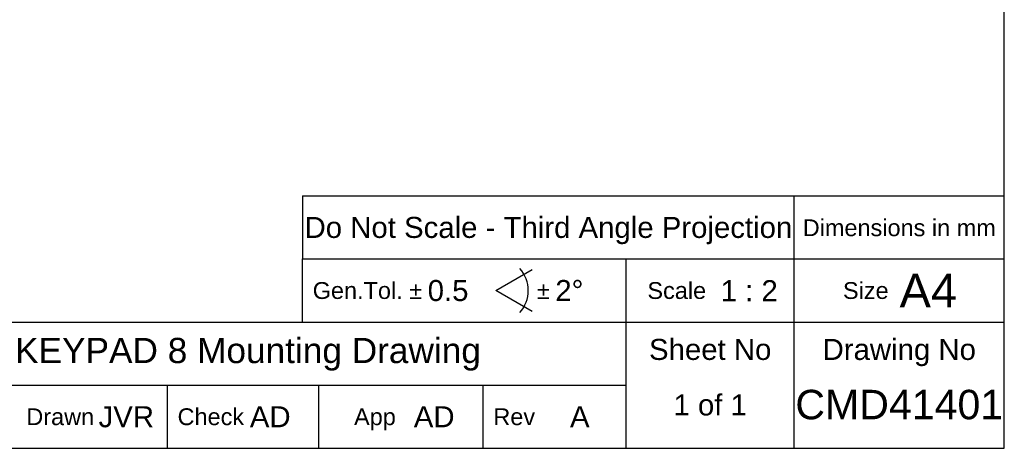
# Model space of a CAD drawing. Extents: x 0 to 283, y 0 to 196.
# Tile 18 of 27: x 166 to 283, y 0 to 51. Entities that reach past the tile are written whole.
import ezdxf
from ezdxf.enums import TextEntityAlignment as Align

# ---------------------------------------------------------------- set-up
doc = ezdxf.new("R2010")
doc.units = 0
for name, color, linetype in [('BORDER', 3, 'CONTINUOUS'), ('BORDERTEXT', 7, 'CONTINUOUS'), ('DIM', 7, 'CONTINUOUS')]:
    doc.layers.add(name, color=color, linetype=linetype)
doc.styles.add('SANSSERIF', font='sanss___.ttf')

# ---------------------------------------------------------------- blocks, each defined once
blk = doc.blocks.new('Prof-A4_Motec_Mech_No-Billhead')
at = {"layer": 'BORDER'}
for p, q in [((199.5, 30), (199.5, 22.5)), ((258, 0), (258, 30)), ((199.5, 22.5), (283, 22.5)), ((199.5, 15), (199.5, 22.5)), ((238, 0), (238, 22.5)), ((100, 15), (283, 15)), ((140, 7.5), (238, 7.5)), ((140, 7.5), (238, 7.5)), ((183.42, 0), (183.42, 7.5)), ((201.42, 0), (201.42, 7.5)), ((221, 0), (221, 7.5))]:
    blk.add_line(p, q, dxfattribs=at)
blk.add_lwpolyline([(0, 0), (283, 0), (283, 196), (0, 196)], close=True, dxfattribs=at)
for points in [[(199.5, 30), (283, 30)], [(226.81, 16.25), (222.48, 18.75), (226.81, 21.25)]]:
    blk.add_lwpolyline(points, dxfattribs=at)
blk.add_arc((222.48, 18.75), 3.88, 317.3321, 42.6679, dxfattribs=at)
at = {"layer": 'BORDER', "style": 'SANSSERIF'}
blk.add_text('Do Not Scale - Third Angle Projection', height=2.5, dxfattribs=at).set_placement((228.75, 26.25), align=Align.MIDDLE_CENTER)
blk.add_text('Dimensions in mm', height=2, dxfattribs=at).set_placement((270.5, 26.25), align=Align.MIDDLE)
for s, height, p in [('Gen.Tol. %%p', 2, (200.7, 18.75)), ('%%p', 2, (227.39, 18.75)), ('Scale', 2, (240.53, 18.75)), ('A4', 4, (270.54, 18.75)), ('Size', 2, (263.8, 18.75)), ('Drawn', 2, (166.62, 3.75)), ('Check', 2, (184.62, 3.75)), ('App', 2, (205.62, 3.75)), ('Rev', 2, (222.2, 3.75))]:
    blk.add_text(s, height=height, dxfattribs=at).set_placement(p, align=Align.MIDDLE_LEFT)
for s, p in [('Sheet No', (248, 10.5)), ('Drawing No', (270.5, 10.5))]:
    blk.add_text(s, height=2.5, dxfattribs=at).set_placement(p, align=Align.CENTER)
at = {"layer": 'BORDERTEXT', "style": 'SANSSERIF', "flags": 4}
blk.add_attdef('2011', (24.99, 192.75), '', height=2, dxfattribs=at)
at = {"layer": 'BORDERTEXT', "style": 'SANSSERIF'}
blk.add_attdef('-2011', (31.82, 192.75), '', height=2, dxfattribs=at)
at = {"layer": 'BORDERTEXT', "style": 'SANSSERIF', "flags": 4}
for tag, p in [('0.15', (214.38, 18.75)), ('0.5%%D', (229.57, 18.75))]:
    blk.add_attdef(tag, text='', height=2.5, dxfattribs=at).set_placement(p, align=Align.MIDDLE_LEFT)
blk.add_attdef('1:2', text='', height=2.5, dxfattribs=at).set_placement((252.64, 18.75), align=Align.MIDDLE)
at = {"layer": 'BORDERTEXT', "style": 'SANSSERIF'}
for tag, height, p in [('TITLE', 3, (193, 11.25)), ('1of1', 2.5, (248, 5.2)), ('SPU88888', 3.5, (270.5, 5.2)), ('22.12.2012', 2.5, (155.65, 3.75)), ('INT', 2.5, (215.16, 3.75)), ('A', 2.5, (232.48, 3.75))]:
    blk.add_attdef(tag, text='', height=height, dxfattribs=at).set_placement(p, align=Align.MIDDLE)
for p in [(175.22, 3.75), (193.22, 3.75)]:
    blk.add_attdef('KMH', text='', height=2.5, dxfattribs=at).set_placement(p, align=Align.MIDDLE_LEFT)

msp = doc.modelspace()

# ---------------------------------------------------------------- block references
at = {"layer": 'DIM'}
ref = msp.add_blockref('Prof-A4_Motec_Mech_No-Billhead', (0, 0), dxfattribs=at)
ref.add_attrib('SPU88888', 'CMD41401', dxfattribs={"layer": 'BORDERTEXT', "height": 3.5, "style": 'SANSSERIF'}).set_placement((270.5, 5.2), align=Align.MIDDLE)
ref.add_attrib('1of1', '1 of 1', dxfattribs={"layer": 'BORDERTEXT', "height": 2.5, "style": 'SANSSERIF'}).set_placement((248, 5.2), align=Align.MIDDLE)
ref.add_attrib('1:2', '1 : 2', dxfattribs={"layer": 'BORDERTEXT', "height": 2.5, "style": 'SANSSERIF', "flags": 4}).set_placement((252.644, 18.75), align=Align.MIDDLE)
ref.add_attrib('0.5%%D', '2%%D', dxfattribs={"layer": 'BORDERTEXT', "height": 2.5, "style": 'SANSSERIF', "flags": 4}).set_placement((229.572, 18.75), align=Align.MIDDLE_LEFT)
ref.add_attrib('0.15', '0.5', dxfattribs={"layer": 'BORDERTEXT', "height": 2.5, "style": 'SANSSERIF', "flags": 4}).set_placement((214.384, 18.75), align=Align.MIDDLE_LEFT)
ref.add_attrib('TITLE', 'KEYPAD 8 Mounting Drawing', dxfattribs={"layer": 'BORDERTEXT', "height": 3, "style": 'SANSSERIF'}).set_placement((193, 11.25), align=Align.MIDDLE)
ref.add_attrib('A', 'A', dxfattribs={"layer": 'BORDERTEXT', "height": 2.5, "style": 'SANSSERIF'}).set_placement((232.484, 3.75), align=Align.MIDDLE)
ref.add_attrib('KMH', 'JVR', dxfattribs={"layer": 'BORDERTEXT', "height": 2.5, "style": 'SANSSERIF'}).set_placement((175.221, 3.75), align=Align.MIDDLE_LEFT)
ref.add_attrib('INT', 'AD', dxfattribs={"layer": 'BORDERTEXT', "height": 2.5, "style": 'SANSSERIF'}).set_placement((215.158, 3.75), align=Align.MIDDLE)
ref.add_attrib('KMH', 'AD', dxfattribs={"layer": 'BORDERTEXT', "height": 2.5, "style": 'SANSSERIF'}).set_placement((193.221, 3.75), align=Align.MIDDLE_LEFT)

doc.saveas('drawing.dxf')
